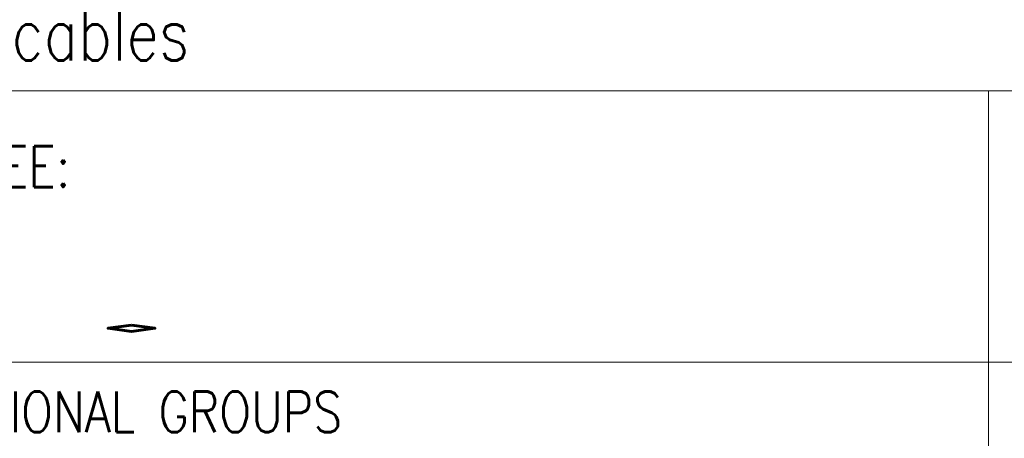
# Model space of a CAD drawing. Header units: millimetres. Extents: x 0 to 837, y 0 to 589.
# Tile 66 of 166: x 680 to 717, y 32 to 48. Entities that reach past the tile are written whole.
import ezdxf

# ---------------------------------------------------------------- set-up
doc = ezdxf.new("R2010")
doc.units = ezdxf.units.MM
doc.layers.add('1', color=7, linetype='Continuous', true_color=0xffffff)
doc.layers.add('256', color=7, linetype='Continuous', true_color=0xffffff)
doc.styles.add('blockfont', font='simplex.shx')
doc.styles.add('ideas_simplex', font='simplex.shx')

msp = doc.modelspace()

# ---------------------------------------------------------------- linework, layer by layer
at = {"layer": '256', "color": 3, "linetype": 'Continuous', "lineweight": 18}
for p, q in [((662, 45), (686, 45)), ((686, 45), (786, 45)), ((716, 45), (716, 5))]:
    msp.add_line(p, q, dxfattribs=at)
at = {"layer": '256', "color": 4, "linetype": 'Continuous', "lineweight": 18}
msp.add_line((646, 35), (836, 35), dxfattribs=at)

# ---------------------------------------------------------------- texts
at = {"layer": '1', "color": 7, "linetype": 'Continuous', "lineweight": 18, "insert": (680.12, 36.129), "char_height": 2.5, "attachment_point": 7, "line_spacing_factor": 1.204819, "style": 'ideas_simplex'}
msp.add_mtext('\\W8.0391;.', dxfattribs=at)
at = {"layer": '256', "color": 3, "linetype": 'Continuous', "lineweight": 13, "insert": (670.606, 45.444), "char_height": 2, "attachment_point": 7, "line_spacing_factor": 0.903614, "style": 'blockfont'}
msp.add_mtext('\\W0.7725;Not applicables', dxfattribs=at)
at = {"layer": '256', "color": 4, "linetype": 'Continuous', "lineweight": 13, "char_height": 1.5, "attachment_point": 7, "line_spacing_factor": 0.903614, "style": 'blockfont'}
for s, insert in [('\\W0.8308;DIMESIONS WITHOUT TOLERANCE DEGREE:', (647.621, 41.451)), ('\\W0.8284;DIMENSIONAL GROUPS', (673.867, 32.414))]:
    msp.add_mtext(s, dxfattribs=dict(at, insert=insert))

doc.saveas('drawing.dxf')
